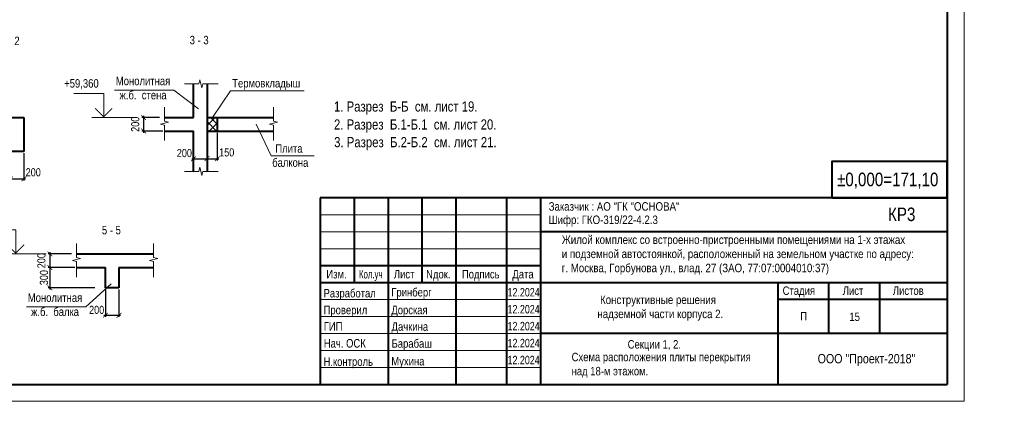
# Model space of a CAD drawing. Header units: inches. Extents: x -8638239 to -8523853, y 3840912 to 4564380.
# Tile 37 of 106: x -8583922 to -8525813, y 4073384 to 4095905. Entities that reach past the tile are written whole.
import ezdxf
from ezdxf.enums import TextEntityAlignment as Align

# ---------------------------------------------------------------- set-up
doc = ezdxf.new("R2010")
doc.units = ezdxf.units.IN
doc.header["$LTSCALE"] = 1000
doc.header["$MEASUREMENT"] = 0
for name, color, linetype, lineweight in [('СК-050-П(литы перекрытия)', 3, 'Continuous', 40), ('СК-110-О-РАЗМЕРЫ', 7, 'Continuous', 15), ('СК-200-Р(амка)', 7, 'Continuous', 40), ('СК-210-Р-РАМКА ЛИНИИ ТОНКИЕ', 7, 'Continuous', 15), ('СК-220-Р-РАМКА ТЕКСТ', 7, 'Continuous', 15), ('СК-300-Р(азмеры)', 7, 'Continuous', 20), ('СК-400-Т(екст)', 7, 'Continuous', 20), ('СК-600-Ш(триховка)', 250, 'Continuous', 13)]:
    doc.layers.add(name, color=color, linetype=linetype, lineweight=lineweight)
doc.styles.add('MtXpl_Arial_Narrow', font='ARIALN.TTF')
doc.styles.add('RUSS', font='arial.ttf', dxfattribs={"width": 0.8})
doc.dimstyles.new('50', dxfattribs={"dimtxt": 480, "dimasz": 280, "dimexe": 100, "dimexo": 100, "dimgap": 100, "dimtad": 1, "dimdec": 0, "dimlfac": 0.25, "dimzin": 0, "dimdsep": 46, "dimtxsty": 'RUSS', "dimblk": 'ARCHTICK', "dimcen": 0.09, "dimdle": 100, "dimclrd": 7, "dimclre": 7, "dimclrt": 7, "dimadec": 0, "dimazin": 0, "dimtfac": 1, "dimtdec": 0, "dimtmove": 2, "dimatfit": 3, "dimldrblk": 'ARCHTICK', "dimfxl": 1, "dimtolj": 1, "dimtzin": 0, "dimarcsym": 0})

# ---------------------------------------------------------------- blocks, each defined once
blk = doc.blocks.new('A$C96adbfd2')
at = {"layer": 'СК-200-Р(амка)', "lineweight": 40, "ltscale": 2}
for p, q in [((-18500, 5500), (-18500, 0)), ((0, 5500), (-18500, 5500)), ((-17500, 5500), (-17500, 3000)), ((-16500, 5500), (-16500, 0)), ((-15500, 5500), (-15500, 3000)), ((-14500, 5500), (-14500, 0)), ((-13000, 5500), (-13000, 0)), ((-12000, 5500), (-12000, 0)), ((0, 4500), (-12000, 4500)), ((0, 3000), (-18500, 3000)), ((-5000, 3000), (-5000, 15)), ((-3500, 3000), (-3500, 1500)), ((-2000, 3000), (-2000, 1500)), ((0, 2500), (-5000, 2500)), ((0, 1500), (-12000, 1500))]:
    blk.add_line(p, q, dxfattribs=at)
at = {"layer": 'СК-200-Р(амка)', "color": 7, "lineweight": 15}
for p, q in [((-12000, 5000), (-18500, 5000)), ((-12000, 4500), (-18500, 4500)), ((-12000, 4000), (-18500, 4000)), ((-12000, 2500), (-18500, 2500)), ((-12000, 2000), (-18500, 2000)), ((-12000, 1500), (-18500, 1500)), ((-12000, 1000), (-18500, 1000)), ((-12000, 500), (-18500, 500))]:
    blk.add_line(p, q, dxfattribs=at)
at = {"layer": 'СК-200-Р(амка)', "ltscale": 2}
blk.add_line((-12000, 3500), (-18500, 3500), dxfattribs=at)
at = {"layer": 'СК-220-Р-РАМКА ТЕКСТ'}
blk.add_line((-12000, 3000), (-18500, 3000), dxfattribs=at)
blk.add_line((-12000, 3000), (-18500, 3000), dxfattribs=at)
at = {"layer": 'СК-400-Т(екст)', "lineweight": 40, "ltscale": 2}
blk.add_lwpolyline([(-3405, 5500), (0, 5500), (0, 6578), (-3405, 6578)], close=True, dxfattribs=at)
at = {"layer": 'СК-220-Р-РАМКА ТЕКСТ', "color": 7, "style": 'RUSS', "width": 0.8}
for s, p in [('Изм.', (-18319, 3126)), ('Лист', (-16328, 3126)), ('Nдок.', (-15377, 3126)), ('Подпись', (-14321, 3126)), ('Дата', (-12830, 3126))]:
    blk.add_text(s, height=250, dxfattribs=at).set_placement(p)
at = {"layer": 'СК-220-Р-РАМКА ТЕКСТ', "style": 'RUSS'}
for s, width, p in [('Разработал', 0.8, (-18403, 2565)), ('Гринберг', 0.8, (-16403, 2593)), ('12.2024', 0.75, (-12972, 2593)), ('12.2024', 0.75, (-12972, 2093)), ('Проверил', 0.8, (-18402, 2069)), ('Дорская', 0.8, (-16402, 2069)), ('ГИП', 0.8, (-18396, 1586)), ('Дачкина', 0.8, (-16395, 1581)), ('12.2024', 0.75, (-12972, 1593)), ('Нач. ОСК', 0.8, (-18396, 1086)), ('Барабаш', 0.8, (-16395, 1081)), ('12.2024', 0.75, (-12972, 1093)), ('Н.контроль', 0.8, (-18403, 545)), ('Мухина', 0.8, (-16403, 558)), ('12.2024', 0.75, (-12972, 593))]:
    blk.add_text(s, height=250, dxfattribs=dict(at, width=width)).set_placement(p)
at = {"layer": 'СК-220-Р-РАМКА ТЕКСТ', "color": 7, "insert": (-17355, 3375), "char_height": 250, "attachment_point": 1, "style": 'RUSS'}
blk.add_mtext_dynamic_manual_height_columns('\\A1;{\\fArial Narrow|b0|i0|c204|p34;Кол.уч}', width=11667.29, gutter_width=1250, heights=[0], dxfattribs=at)
at = {"layer": 'СК-220-Р-РАМКА ТЕКСТ', "color": 7, "char_height": 250, "attachment_point": 4, "style": 'RUSS'}
for s, insert in [('\\A1;Стадия', (-4856, 2729)), ('\\A1;Лист', (-3082, 2762)), ('\\A1;Листов', (-1603, 2762)), ('\\A1;П', (-4337, 2011))]:
    blk.add_mtext(s, dxfattribs=dict(at, insert=insert))
at = {"layer": 'СК-400-Т(екст)', "lineweight": 40, "ltscale": 2, "style": 'RUSS', "width": 0.8}
for s, p in [('%%P0,000=171,10', (-3251, 5847)), ('КР3', (-1746, 4817))]:
    blk.add_text(s, height=400, dxfattribs=at).set_placement(p)
at = {"layer": 'СК-400-Т(екст)', "linetype": 'Continuous'}
for s, width, gutter_width, insert, char_height, attachment_point in [('\\A1;{\\fArial Narrow|b0|i0|c204|p34;Заказчик :\\fArial Narrow|b0|i0|c0|p34; \\fArial Narrow|b0|i0|c204|p34;АО "ГК "ОСНОВА\\fArial Narrow|b0|i0|c0|p34;"\\fArial Narrow|b0|i0|c204|p34;\\P          \\W0.8;                                                                                            }', 11667.29, 1250, (-11760, 5375), 250, 1), ('\\A1;{\\fArial Narrow|b0|i0|c204|p34;Шифр: ГКО-319/22-4.\\fArial Narrow|b0|i0|c0|p34;2\\fArial Narrow|b0|i0|c204|p34;.3          \\W0.8;                                                                                            }', 11667.29, 1250, (-11760, 4981), 250, 1), ('\\A1;{\\fArial Narrow|b0|i0|c204|p34;\\W1;ООО "Проект-2018"}', 13925.35, 1492, (-2382, 896), 274.51, 2)]:
    blk.add_mtext_dynamic_manual_height_columns(s, width=width, gutter_width=gutter_width, heights=[0], dxfattribs=dict(at, insert=insert, char_height=char_height, attachment_point=attachment_point))
at = {"layer": 'СК-400-Т(екст)', "char_height": 250, "attachment_point": 1, "style": 'MtXpl_Arial_Narrow'}
for s, insert in [('Жилой комплекс со встроенно-пристроенными помещениями на 1-х этажах^Jи подземной автостоянкой, расположенный на земельном участке по адресу: ^Jг. Москва, Горбунова ул., влад. 27 (ЗАО, 77:07:0004010:37)', (-11372, 4393)), (' Конструктивные решения ^Jнадземной части корпуса 2.', (-10322, 2621))]:
    blk.add_mtext(s, dxfattribs=dict(at, insert=insert))
blk = doc.blocks.new('_ArchTick')
at = {"color": 0, "linetype": 'ByBlock', "const_width": 0.15}
blk.add_lwpolyline([(-0.5, -0.5), (0.5, 0.5)], dxfattribs=at)
blk = doc.blocks.new('*D108')
at = {"layer": 'Defpoints', "color": 0, "transparency": 16777216}
for p in [(-8584476, 4088134), (-8583676, 4088134), (-8583676, 4086511)]:
    blk.add_point(p, dxfattribs=at)
at = {"layer": 'СК-110-О-РАЗМЕРЫ', "color": 7, "lineweight": -2, "transparency": 16777216}
for p, q in [((-8584476, 4088034), (-8584476, 4086411)), ((-8583676, 4088034), (-8583676, 4086411)), ((-8584576, 4086511), (-8583576, 4086511))]:
    blk.add_line(p, q, dxfattribs=at)
at = {"layer": 'СК-110-О-РАЗМЕРЫ', "color": 7, "lineweight": -2, "transparency": 16777216, "xscale": 280, "yscale": 280, "zscale": 280, "rotation": 180}
blk.add_blockref('_ArchTick', (-8584476, 4086511), dxfattribs=at)
at = {"layer": 'СК-110-О-РАЗМЕРЫ', "color": 7, "lineweight": -2, "transparency": 16777216, "xscale": 280, "yscale": 280, "zscale": 280}
blk.add_blockref('_ArchTick', (-8583676, 4086511), dxfattribs=at)
at = {"layer": 'СК-110-О-РАЗМЕРЫ', "color": 7, "transparency": 16777216, "insert": (-8583123, 4086897), "char_height": 480, "attachment_point": 5, "style": 'RUSS'}
blk.add_mtext('\\A1;200', dxfattribs=at)
blk = doc.blocks.new('*D109')
at = {"layer": 'Defpoints', "color": 0, "transparency": 16777216}
for p in [(-8575570, 4090134), (-8576607, 4089334), (-8575374, 4089334)]:
    blk.add_point(p, dxfattribs=at)
at = {"layer": 'СК-110-О-РАЗМЕРЫ', "color": 7, "lineweight": -2, "transparency": 16777216}
for p, q in [((-8575670, 4090134), (-8576707, 4090134)), ((-8576607, 4090234), (-8576607, 4089234)), ((-8575474, 4089334), (-8576707, 4089334))]:
    blk.add_line(p, q, dxfattribs=at)
at = {"layer": 'СК-110-О-РАЗМЕРЫ', "color": 7, "lineweight": -2, "transparency": 16777216, "xscale": 280, "yscale": 280, "zscale": 280}
for p, rotation in [((-8576607, 4090134), 90), ((-8576607, 4089334), 270)]:
    blk.add_blockref('_ArchTick', p, dxfattribs=dict(at, rotation=rotation))
at = {"layer": 'СК-110-О-РАЗМЕРЫ', "color": 7, "transparency": 16777216, "insert": (-8577102, 4089734), "char_height": 480, "attachment_point": 5, "rotation": 90, "style": 'RUSS'}
blk.add_mtext('\\A1;200', dxfattribs=at)
blk = doc.blocks.new('*D106')
at = {"layer": 'Defpoints', "color": 0, "transparency": 16777216}
for p in [(-8572267, 4089334), (-8572867, 4088303), (-8572267, 4087700)]:
    blk.add_point(p, dxfattribs=at)
at = {"layer": 'СК-110-О-РАЗМЕРЫ', "color": 7, "lineweight": -2, "transparency": 16777216}
for p, q in [((-8572267, 4089234), (-8572267, 4087600)), ((-8572867, 4088203), (-8572867, 4087600)), ((-8572967, 4087700), (-8572167, 4087700))]:
    blk.add_line(p, q, dxfattribs=at)
at = {"layer": 'СК-110-О-РАЗМЕРЫ', "color": 7, "lineweight": -2, "transparency": 16777216, "xscale": 280, "yscale": 280, "zscale": 280, "rotation": 180}
blk.add_blockref('_ArchTick', (-8572867, 4087700), dxfattribs=at)
at = {"layer": 'СК-110-О-РАЗМЕРЫ', "color": 7, "lineweight": -2, "transparency": 16777216, "xscale": 280, "yscale": 280, "zscale": 280}
blk.add_blockref('_ArchTick', (-8572267, 4087700), dxfattribs=at)
at = {"layer": 'СК-110-О-РАЗМЕРЫ', "color": 7, "transparency": 16777216, "insert": (-8571704, 4088072), "char_height": 480, "attachment_point": 5, "style": 'RUSS'}
blk.add_mtext('\\A1;150', dxfattribs=at)
blk = doc.blocks.new('*D107')
at = {"layer": 'Defpoints', "color": 0, "transparency": 16777216}
for p in [(-8573667, 4088427), (-8572867, 4088427), (-8572867, 4087700)]:
    blk.add_point(p, dxfattribs=at)
at = {"layer": 'СК-110-О-РАЗМЕРЫ', "color": 7, "lineweight": -2, "transparency": 16777216}
for p, q in [((-8573667, 4088327), (-8573667, 4087600)), ((-8572867, 4088327), (-8572867, 4087600)), ((-8573767, 4087700), (-8572767, 4087700))]:
    blk.add_line(p, q, dxfattribs=at)
at = {"layer": 'СК-110-О-РАЗМЕРЫ', "color": 7, "lineweight": -2, "transparency": 16777216, "xscale": 280, "yscale": 280, "zscale": 280, "rotation": 180}
blk.add_blockref('_ArchTick', (-8573667, 4087700), dxfattribs=at)
at = {"layer": 'СК-110-О-РАЗМЕРЫ', "color": 7, "lineweight": -2, "transparency": 16777216, "xscale": 280, "yscale": 280, "zscale": 280}
blk.add_blockref('_ArchTick', (-8572867, 4087700), dxfattribs=at)
at = {"layer": 'СК-110-О-РАЗМЕРЫ', "color": 7, "transparency": 16777216, "insert": (-8574203, 4088032), "char_height": 480, "attachment_point": 5, "style": 'RUSS'}
blk.add_mtext('\\A1;200', dxfattribs=at)
blk = doc.blocks.new('*D218')
at = {"layer": 'Defpoints', "color": 0, "transparency": 16777216}
for p in [(-8580766, 4082082), (-8582144, 4081282), (-8580570, 4081282)]:
    blk.add_point(p, dxfattribs=at)
at = {"layer": 'СК-110-О-РАЗМЕРЫ', "color": 7, "lineweight": -2, "transparency": 16777216}
for p, q in [((-8582144, 4082182), (-8582144, 4081182)), ((-8580866, 4082082), (-8582244, 4082082)), ((-8580670, 4081282), (-8582244, 4081282))]:
    blk.add_line(p, q, dxfattribs=at)
at = {"layer": 'СК-110-О-РАЗМЕРЫ', "color": 7, "lineweight": -2, "transparency": 16777216, "xscale": 280, "yscale": 280, "zscale": 280}
for p, rotation in [((-8582144, 4082082), 90), ((-8582144, 4081282), 270)]:
    blk.add_blockref('_ArchTick', p, dxfattribs=dict(at, rotation=rotation))
at = {"layer": 'СК-110-О-РАЗМЕРЫ', "color": 7, "transparency": 16777216, "insert": (-8582639, 4081682), "char_height": 480, "attachment_point": 5, "rotation": 90, "style": 'RUSS'}
blk.add_mtext('\\A1;200', dxfattribs=at)
blk = doc.blocks.new('*D219')
at = {"layer": 'Defpoints', "color": 0, "transparency": 16777216}
for p in [(-8580570, 4081282), (-8582144, 4080082), (-8579389, 4080082)]:
    blk.add_point(p, dxfattribs=at)
at = {"layer": 'СК-110-О-РАЗМЕРЫ', "color": 7, "lineweight": -2, "transparency": 16777216}
for p, q in [((-8580670, 4081282), (-8582244, 4081282)), ((-8582144, 4081382), (-8582144, 4079982)), ((-8579489, 4080082), (-8582244, 4080082))]:
    blk.add_line(p, q, dxfattribs=at)
at = {"layer": 'СК-110-О-РАЗМЕРЫ', "color": 7, "lineweight": -2, "transparency": 16777216, "xscale": 280, "yscale": 280, "zscale": 280}
for p, rotation in [((-8582144, 4081282), 90), ((-8582144, 4080082), 270)]:
    blk.add_blockref('_ArchTick', p, dxfattribs=dict(at, rotation=rotation))
at = {"layer": 'СК-110-О-РАЗМЕРЫ', "color": 7, "transparency": 16777216, "insert": (-8582489, 4080682), "char_height": 480, "attachment_point": 5, "rotation": 90, "style": 'RUSS'}
blk.add_mtext('\\A1;300', dxfattribs=at)
blk = doc.blocks.new('*D217')
at = {"layer": 'Defpoints', "color": 0, "transparency": 16777216}
for p in [(-8578863, 4080082), (-8578063, 4080082), (-8578063, 4078460)]:
    blk.add_point(p, dxfattribs=at)
at = {"layer": 'СК-110-О-РАЗМЕРЫ', "color": 7, "lineweight": -2, "transparency": 16777216}
for p, q in [((-8578863, 4079982), (-8578863, 4078360)), ((-8578063, 4079982), (-8578063, 4078360)), ((-8578963, 4078460), (-8577963, 4078460))]:
    blk.add_line(p, q, dxfattribs=at)
at = {"layer": 'СК-110-О-РАЗМЕРЫ', "color": 7, "lineweight": -2, "transparency": 16777216, "xscale": 280, "yscale": 280, "zscale": 280, "rotation": 180}
blk.add_blockref('_ArchTick', (-8578863, 4078460), dxfattribs=at)
at = {"layer": 'СК-110-О-РАЗМЕРЫ', "color": 7, "lineweight": -2, "transparency": 16777216, "xscale": 280, "yscale": 280, "zscale": 280}
blk.add_blockref('_ArchTick', (-8578063, 4078460), dxfattribs=at)
at = {"layer": 'СК-110-О-РАЗМЕРЫ', "color": 7, "transparency": 16777216, "insert": (-8579381, 4078779), "char_height": 480, "attachment_point": 5, "style": 'RUSS'}
blk.add_mtext('\\A1;200', dxfattribs=at)
blk = doc.blocks.new('*U115')
at = {"layer": 'СК-400-Т(екст)', "color": 0}
for p, q in [((0, 0), (0, 7.11)), ((0, 7.11), (8.77, 7.11)), ((-9, 0), (3.5, 0))]:
    blk.add_line(p, q, dxfattribs=at)
at = {"layer": 'СК-400-Т(екст)', "color": 0, "const_width": 0.3}
blk.add_lwpolyline([(-2.5, 2.71), (0, 0.21), (2.5, 2.71)], dxfattribs=at)
at = {"layer": 'СК-400-Т(екст)', "color": 0, "width": 0.8}
for tag, p in [('ОТМЕТКА1', (11.66, 8.06)), ('КОММЕНТАРИЙ', (11.75, 4.27))]:
    blk.add_attdef(tag, p, '', height=2.5, dxfattribs=at)

msp = doc.modelspace()

# ---------------------------------------------------------------- hatches: boundary and pattern name
at = {"layer": 'СК-220-Р-РАМКА ТЕКСТ'}
h = msp.add_hatch(dxfattribs=at)
h.set_pattern_fill('ANSI37', color=256, scale=100)
h.set_pattern_definition([(45, (-12287205.88, 4070693.5), (-224.506403, 224.506403), []), (135, (-12287205.88, 4070693.5), (-224.506403, -224.506403), [])])
h.paths.add_polyline_path([(-8572267.2, 4090133.8), (-8572867.2, 4090133.8), (-8572867.2, 4089333.8), (-8572267.2, 4089333.8)])

# ---------------------------------------------------------------- linework, layer by layer
at = {"layer": 'СК-050-П(литы перекрытия)'}
for p, q in [((-8573667.2, 4090133.8), (-8573667.2, 4092120.5)), ((-8572867.2, 4092120.5), (-8572867.2, 4086955)), ((-8586182.3, 4090133.8), (-8583675.6, 4090133.8)), ((-8583675.6, 4090133.8), (-8583675.6, 4088133.8)), ((-8575373.9, 4090133.8), (-8573667.2, 4090133.8)), ((-8572867.2, 4090133.8), (-8568943.8, 4090133.8)), ((-8572267.2, 4090133.8), (-8572267.2, 4089333.8)), ((-8575373.9, 4089333.8), (-8573667.2, 4089333.8)), ((-8573667.2, 4086955), (-8573667.2, 4089333.8)), ((-8572867.2, 4089333.8), (-8568943.8, 4089333.8)), ((-8583675.6, 4088133.8), (-8584475.6, 4088133.8)), ((-8580569.6, 4082082.5), (-8576017.9, 4082082.5)), ((-8580569.6, 4081282.5), (-8578862.9, 4081282.5)), ((-8578862.9, 4080082.5), (-8578862.9, 4081282.5)), ((-8578062.9, 4081282.5), (-8576017.9, 4081282.5)), ((-8578062.9, 4081282.5), (-8578062.9, 4080082.5)), ((-8578062.9, 4080082.5), (-8578862.9, 4080082.5))]:
    msp.add_line(p, q, dxfattribs=at)
at = {"layer": 'СК-110-О-РАЗМЕРЫ'}
msp.add_line((-8574822.4, 4091739.3), (-8573378.6, 4090641.9), dxfattribs=at)
at = {"layer": 'СК-200-Р(амка)'}
for p in [(-8529183.8, 4131784.4), (-8608183.8, 4074384.4)]:
    msp.add_line(p, (-8529183.8, 4074384.4), dxfattribs=at)
at = {"layer": 'СК-210-Р-РАМКА ЛИНИИ ТОНКИЕ'}
for q in [(-8528183.8, 4132784.4), (-8528183.8, 4132784.4), (-8612183.8, 4073384.4)]:
    msp.add_line((-8528183.8, 4073384.4), q, dxfattribs=at)
at = {"layer": 'СК-220-Р-РАМКА ТЕКСТ'}
for p, q in [((-8578326.6, 4091739.3), (-8574822.4, 4091739.3)), ((-8578530.4, 4080316.7), (-8580018.1, 4078952)), ((-8583522.3, 4078952), (-8580018.1, 4078952))]:
    msp.add_line(p, q, dxfattribs=at)
at = {"layer": 'СК-400-Т(екст)'}
for p, q in [((-8572538.1, 4090133.8), (-8571471.5, 4091699.6)), ((-8567132.8, 4091699.6), (-8571471.5, 4091699.6)), ((-8569975.5, 4089734.9), (-8569081.1, 4087868.4)), ((-8569081.1, 4087868.4), (-8566548, 4087868.4))]:
    msp.add_line(p, q, dxfattribs=at)
at = {"layer": 'СК-600-Ш(триховка)', "linetype": 'ByBlock'}
for points in [[(-8574186.3, 4092120.5), (-8573353.4, 4092120.5), (-8573293.4, 4092360.5), (-8573173.4, 4091880.5), (-8573113.4, 4092120.5), (-8572203.4, 4092120.5)], [(-8575373.9, 4090749.9), (-8575373.9, 4089917), (-8575133.9, 4089857), (-8575613.9, 4089737), (-8575373.9, 4089677), (-8575373.9, 4088767)], [(-8568943.8, 4090749.9), (-8568943.8, 4089917), (-8568703.8, 4089857), (-8569183.8, 4089737), (-8568943.8, 4089677), (-8568943.8, 4088767)], [(-8574186.3, 4086955), (-8573353.4, 4086955), (-8573293.4, 4087195), (-8573173.4, 4086715), (-8573113.4, 4086955), (-8572203.4, 4086955)], [(-8580569.6, 4082698.6), (-8580569.6, 4081865.6), (-8580329.6, 4081805.6), (-8580809.6, 4081685.6), (-8580569.6, 4081625.6), (-8580569.6, 4080715.6)], [(-8576017.9, 4082698.6), (-8576017.9, 4081865.6), (-8575777.9, 4081805.6), (-8576257.9, 4081685.6), (-8576017.9, 4081625.6), (-8576017.9, 4080715.6)]]:
    msp.add_lwpolyline(points, dxfattribs=at)

# ---------------------------------------------------------------- block references
at = {"layer": 'СК-300-Р(азмеры)', "xscale": 2, "yscale": 2, "zscale": 2}
msp.add_blockref('A$C96adbfd2', (-8529183.8, 4074384.4), dxfattribs=at)
at = {"layer": 'СК-400-Т(екст)', "ltscale": 0.5}
ref = msp.add_blockref('*U115', (-8578963.2, 4090133.8), dxfattribs=dict(at, xscale=-200, yscale=200, zscale=200))
ref.add_attrib('ОТМЕТКА1', '+59,360', dxfattribs={"height": 500, "style": 'RUSS', "width": 0.8}).set_placement((-8581295.9, 4091745.5), align=Align.BOTTOM_LEFT)
ref = msp.add_blockref('*U115', (-8584158.9, 4082082.5), dxfattribs=dict(at, xscale=-200, yscale=200, zscale=200))
ref.add_attrib('ОТМЕТКА1', '+59,360', dxfattribs={"height": 500, "style": 'RUSS', "width": 0.8}).set_placement((-8586491.5, 4083694.1), align=Align.BOTTOM_LEFT)

# ---------------------------------------------------------------- texts
at = {"layer": 'СК-220-Р-РАМКА ТЕКСТ', "style": 'RUSS', "width": 0.8}
for s, height, p in [('1. Разрез  Б-Б  см. лист 19.', 600, (-8565374, 4090481.6)), ('2. Разрез  Б.1-Б.1  см. лист 20.', 600, (-8565374, 4089422.3)), ('3. Разрез  Б.2-Б.2  см. лист 21.', 600, (-8565364.5, 4088379.1)), ('15', 500, (-8534954.9, 4078121.8))]:
    msp.add_text(s, height=height, dxfattribs=at).set_placement(p)
at = {"layer": 'СК-220-Р-РАМКА ТЕКСТ', "color": 7, "style": 'RUSS', "width": 0.8}
msp.add_text('Секции 1, 2. ', height=500, dxfattribs=at).set_placement((-8548041.1, 4076497.4))
at = {"layer": 'СК-220-Р-РАМКА ТЕКСТ', "char_height": 500, "width": 31067.545, "attachment_point": 5, "rotation": 360, "style": 'RUSS'}
for s, insert in [('2 - 2', (-8584487.1, 4094654.2)), ('3 - 3', (-8573329.5, 4094698.8)), ('Монолитная\\Pж.б.  стена', (-8576642.4, 4091867.7)), ('5 - 5', (-8578512.1, 4083483.1)), ('Монолитная\\Pж.б.  балка', (-8581838.1, 4079080.5))]:
    msp.add_mtext(s, dxfattribs=dict(at, insert=insert))
at = {"layer": 'СК-220-Р-РАМКА ТЕКСТ', "color": 7, "insert": (-8551348.6, 4076250.1), "char_height": 500, "width": 16715.357, "attachment_point": 1, "style": 'RUSS'}
msp.add_mtext('Схема расположения плиты перекрытия \\Pнад 18-м этажом.', dxfattribs=at)
at = {"layer": 'СК-400-Т(екст)', "char_height": 500, "width": 31067.545, "attachment_point": 5, "rotation": 360, "style": 'RUSS'}
for s, insert in [('Термовкладыш', (-8569374.4, 4092080.3)), ('Плита\\P балкона', (-8568031.3, 4087885.7))]:
    msp.add_mtext(s, dxfattribs=dict(at, insert=insert))

# ---------------------------------------------------------------- dimensions: what is measured, and where the dimension line sits
at = {"layer": 'СК-110-О-РАЗМЕРЫ'}
for base, p1, p2, picture, middle in [((-8576607.2, 4089333.8), (-8575570.3, 4090133.8), (-8575373.9, 4089333.8), '*D109', (-8577102.2, 4089733.8)), ((-8582143.7, 4081282.5), (-8580766, 4082082.5), (-8580569.6, 4081282.5), '*D218', (-8582638.8, 4081682.5)), ((-8582143.7, 4080082.5), (-8580569.6, 4081282.5), (-8579389.4, 4080082.5), '*D219', (-8582489, 4080682.5))]:
    dim = msp.add_linear_dim(base=base, p1=p1, p2=p2, angle=90, dimstyle='50', dxfattribs=at)
    dim.commit()
    dim.dimension.update_dxf_attribs({"geometry": picture, "text_midpoint": middle})
for base, p1, p2, picture, middle in [((-8572267.2, 4087700), (-8572867.2, 4088302.9), (-8572267.2, 4089333.8), '*D106', (-8571704.5, 4088072)), ((-8583675.6, 4086511.2), (-8584475.6, 4088133.8), (-8583675.6, 4088133.8), '*D108', (-8583123.5, 4086896.8)), ((-8572867.2, 4087700), (-8573667.2, 4088427.5), (-8572867.2, 4088427.5), '*D107', (-8574203.1, 4088031.8)), ((-8578062.9, 4078459.9), (-8578862.9, 4080082.5), (-8578062.9, 4080082.5), '*D217', (-8579380.8, 4078779.3))]:
    dim = msp.add_linear_dim(base=base, p1=p1, p2=p2, dimstyle='50', dxfattribs=at)
    dim.commit()
    dim.dimension.update_dxf_attribs({"geometry": picture, "text_midpoint": middle, "dimtype": 160})

doc.saveas('drawing.dxf')
